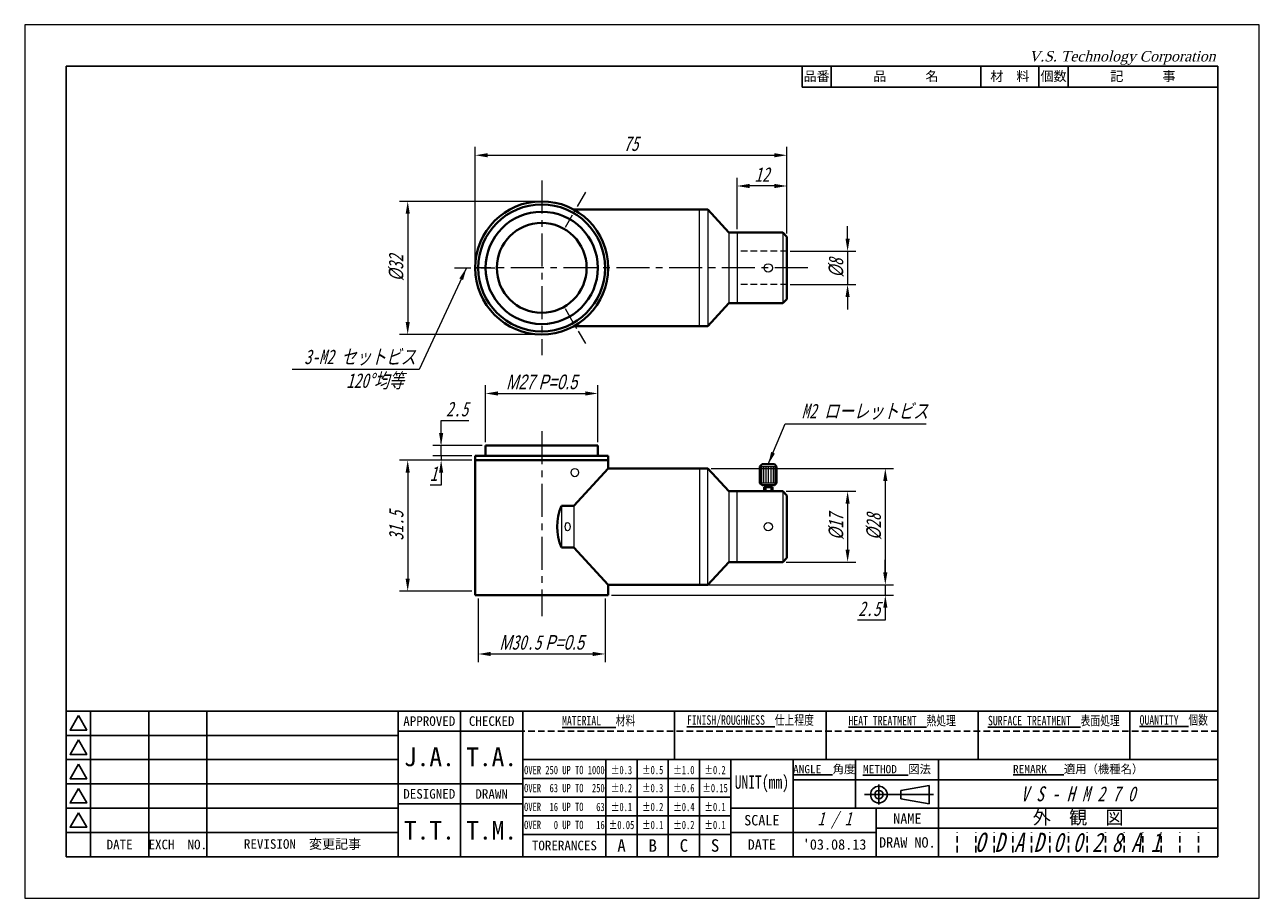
# Model space of a CAD drawing. Header units: millimetres. Extents: x 0 to 297, y 0 to 210.
import ezdxf

# ---------------------------------------------------------------- set-up
doc = ezdxf.new("R2010")
doc.units = ezdxf.units.MM
doc.header["$LTSCALE"] = 0.25
doc.linetypes.add('CENTER', pattern=[50.8, 31.75, -6.35, 6.35, -6.35])
doc.linetypes.add('HIDDEN', pattern=[9.525, 6.35, -3.175])
for name, color, linetype, lineweight in [('11-太線', 7, 'Continuous', 40), ('12-中線', 7, 'Continuous', 20), ('2-中心線', 5, 'CENTER', 20), ('3-かくれ線', 5, 'HIDDEN', 20), ('4-寸法線', 5, 'Continuous', 20), ('6-図面枠', 5, 'Continuous', 25), ('補助線', 254, 'Continuous', 0)]:
    doc.layers.add(name, color=color, linetype=linetype, lineweight=lineweight)
doc.styles.add('(TNK)aSS', font='MS Gothic.ttf', dxfattribs={"width": 0.75, "oblique": 15, "height": 3.5})
doc.styles.add('italic_01', font='MS Gothic.ttf', dxfattribs={"width": 0.75, "oblique": 15, "height": 2})
doc.styles.add('narrow_01', font='MS Gothic.ttf', dxfattribs={"width": 0.75, "height": 2})
doc.styles.add('VST', font='CENTURY.TTF', dxfattribs={"oblique": 15, "height": 2.5})
doc.dimstyles.new('TMIZO', dxfattribs={"dimscale": 0, "dimtxt": 3.5, "dimasz": 3, "dimexe": 2, "dimexo": 0.8, "dimgap": 1, "dimtad": 3, "dimtoh": 1, "dimdec": 1, "dimrnd": 0.005, "dimdsep": 46, "dimtxsty": '(TNK)aSS', "dimcen": 0, "dimclrd": 5, "dimclre": 5, "dimclrt": 5, "dimaunit": 1, "dimadec": 0, "dimazin": 2, "dimtfac": 1, "dimtdec": 1, "dimtmove": 0, "dimatfit": 3, "dimfxl": 1, "dimtolj": 1, "dimtzin": 0, "dimlwd": -1, "dimlwe": -1, "dimarcsym": 0})

# ---------------------------------------------------------------- blocks, each defined once
blk = doc.blocks.new('*D1')
at = {"layer": '4-寸法線', "color": 5}
for p, q in [((123.57, 167.54), (90.14, 167.54)), ((92.14, 164.54), (92.14, 138.54)), ((123.57, 135.54), (90.14, 135.54))]:
    blk.add_line(p, q, dxfattribs=at)
for points in [[(91.64, 164.54), (92.64, 164.54), (92.14, 167.54)], [(91.64, 138.54), (92.64, 138.54), (92.14, 135.54)]]:
    blk.add_solid(points, dxfattribs=at)
at = {"layer": 'Defpoints', "color": 0}
for p in [(124.37, 167.54), (92.14, 135.54), (124.37, 135.54)]:
    blk.add_point(p, dxfattribs=at)
at = {"layer": '4-寸法線', "color": 5, "insert": (89.39, 151.54), "char_height": 3.5, "attachment_point": 5, "rotation": 90, "style": '(TNK)aSS'}
blk.add_mtext('\\A1;{\\fMS UI Gothic|b0|i0|c128|p17;%%c}32', dxfattribs=at)
blk = doc.blocks.new('*D2')
at = {"layer": '4-寸法線', "color": 5}
for p, q in [((108.37, 152.34), (108.37, 180.62)), ((111.37, 178.62), (180.37, 178.62)), ((183.37, 159.84), (183.37, 180.62))]:
    blk.add_line(p, q, dxfattribs=at)
for points in [[(111.37, 179.12), (111.37, 178.12), (108.37, 178.62)], [(180.37, 179.12), (180.37, 178.12), (183.37, 178.62)]]:
    blk.add_solid(points, dxfattribs=at)
at = {"layer": 'Defpoints', "color": 0}
for p in [(183.37, 178.62), (183.37, 159.04), (108.37, 151.54)]:
    blk.add_point(p, dxfattribs=at)
at = {"layer": '4-寸法線', "color": 5, "insert": (145.87, 181.37), "char_height": 3.5, "attachment_point": 5, "style": '(TNK)aSS'}
blk.add_mtext('\\A1;75', dxfattribs=at)
blk = doc.blocks.new('*D3')
at = {"layer": '4-寸法線', "color": 5}
for p, q in [((171.37, 160.84), (171.37, 173.23)), ((183.37, 159.84), (183.37, 173.23)), ((180.37, 171.23), (174.37, 171.23))]:
    blk.add_line(p, q, dxfattribs=at)
for points in [[(174.37, 171.73), (174.37, 170.73), (171.37, 171.23)], [(180.37, 171.73), (180.37, 170.73), (183.37, 171.23)]]:
    blk.add_solid(points, dxfattribs=at)
at = {"layer": 'Defpoints', "color": 0}
for p in [(171.37, 171.23), (171.37, 160.04), (183.37, 159.04)]:
    blk.add_point(p, dxfattribs=at)
at = {"layer": '4-寸法線', "color": 5, "insert": (177.37, 173.98), "char_height": 3.5, "attachment_point": 5, "style": '(TNK)aSS'}
blk.add_mtext('\\A1;12', dxfattribs=at)
blk = doc.blocks.new('*D4')
at = {"layer": '4-寸法線', "color": 5}
for p, q in [((183.17, 97.83), (199.96, 97.83)), ((197.96, 94.83), (197.96, 83.83)), ((183.17, 80.83), (199.96, 80.83))]:
    blk.add_line(p, q, dxfattribs=at)
for points in [[(197.46, 94.83), (198.46, 94.83), (197.96, 97.83)], [(197.46, 83.83), (198.46, 83.83), (197.96, 80.83)]]:
    blk.add_solid(points, dxfattribs=at)
at = {"layer": 'Defpoints', "color": 0}
for p in [(182.37, 97.83), (182.37, 80.83), (197.96, 80.83)]:
    blk.add_point(p, dxfattribs=at)
at = {"layer": '4-寸法線', "color": 5, "insert": (195.21, 89.33), "char_height": 3.5, "attachment_point": 5, "rotation": 90, "style": '(TNK)aSS'}
blk.add_mtext('\\A1;{\\fMS UI Gothic|b0|i0|c128|p17;%%c}17', dxfattribs=at)
blk = doc.blocks.new('*D5')
at = {"layer": '4-寸法線', "color": 5}
for p, q in [((165.17, 103.33), (209.03, 103.33)), ((207.03, 100.33), (207.03, 78.33)), ((165.17, 75.33), (209.03, 75.33))]:
    blk.add_line(p, q, dxfattribs=at)
for points in [[(206.53, 100.33), (207.53, 100.33), (207.03, 103.33)], [(206.53, 78.33), (207.53, 78.33), (207.03, 75.33)]]:
    blk.add_solid(points, dxfattribs=at)
at = {"layer": 'Defpoints', "color": 0}
for p in [(164.37, 103.33), (164.37, 75.33), (207.03, 75.33)]:
    blk.add_point(p, dxfattribs=at)
at = {"layer": '4-寸法線', "color": 5, "insert": (204.28, 89.33), "char_height": 3.5, "attachment_point": 5, "rotation": 90, "style": '(TNK)aSS'}
blk.add_mtext('\\A1;{\\fMS UI Gothic|b0|i0|c128|p17;%%c}28', dxfattribs=at)
blk = doc.blocks.new('*D6')
at = {"layer": '4-寸法線', "color": 5}
for p, q in [((207.03, 78.33), (207.03, 81.33)), ((141.17, 75.33), (209.03, 75.33)), ((207.03, 75.33), (207.03, 72.83)), ((141.17, 72.83), (209.03, 72.83)), ((207.03, 69.83), (207.03, 66.83)), ((207.03, 66.83), (200.34, 66.83))]:
    blk.add_line(p, q, dxfattribs=at)
for points in [[(206.53, 78.33), (207.53, 78.33), (207.03, 75.33)], [(206.53, 69.83), (207.53, 69.83), (207.03, 72.83)]]:
    blk.add_solid(points, dxfattribs=at)
at = {"layer": 'Defpoints', "color": 0}
for p in [(140.37, 75.33), (140.37, 72.83), (207.03, 72.83)]:
    blk.add_point(p, dxfattribs=at)
at = {"layer": '4-寸法線', "color": 5, "insert": (203.19, 69.58), "char_height": 3.5, "attachment_point": 5, "style": '(TNK)aSS'}
blk.add_mtext('\\A1;2.5', dxfattribs=at)
blk = doc.blocks.new('*D7')
at = {"layer": '4-寸法線', "color": 5}
for p, q in [((109.12, 72.03), (109.12, 56.73)), ((139.62, 72.03), (139.62, 56.73)), ((112.12, 58.73), (136.62, 58.73))]:
    blk.add_line(p, q, dxfattribs=at)
for points in [[(112.12, 59.23), (112.12, 58.23), (109.12, 58.73)], [(136.62, 59.23), (136.62, 58.23), (139.62, 58.73)]]:
    blk.add_solid(points, dxfattribs=at)
at = {"layer": 'Defpoints', "color": 0}
for p in [(109.12, 72.83), (139.62, 72.83), (139.62, 58.73)]:
    blk.add_point(p, dxfattribs=at)
at = {"layer": '4-寸法線', "color": 5, "insert": (124.37, 61.49), "char_height": 3.5, "attachment_point": 5, "style": '(TNK)aSS'}
blk.add_mtext('\\A1;{\\fMS UI Gothic|b0|i0|c128|p17;M}30.5{\\fMS UI Gothic|b0|i0|c0|p17; P=0.5}', dxfattribs=at)
blk = doc.blocks.new('*D8')
at = {"layer": '4-寸法線', "color": 5}
for p, q in [((110.87, 109.63), (110.87, 123.35)), ((137.87, 109.63), (137.87, 123.35)), ((113.87, 121.35), (134.87, 121.35))]:
    blk.add_line(p, q, dxfattribs=at)
for points in [[(113.87, 121.85), (113.87, 120.85), (110.87, 121.35)], [(134.87, 121.85), (134.87, 120.85), (137.87, 121.35)]]:
    blk.add_solid(points, dxfattribs=at)
at = {"layer": 'Defpoints', "color": 0}
for p in [(137.87, 121.35), (110.87, 108.83), (137.87, 108.83)]:
    blk.add_point(p, dxfattribs=at)
at = {"layer": '4-寸法線', "color": 5, "insert": (124.37, 124.11), "char_height": 3.5, "attachment_point": 5, "style": '(TNK)aSS'}
blk.add_mtext('\\A1;{\\fMS UI Gothic|b0|i0|c0|p17;M27 P=0.5', dxfattribs=at)
blk = doc.blocks.new('*D9')
at = {"layer": '4-寸法線', "color": 5}
for p, q in [((107.57, 105.33), (90.14, 105.33)), ((92.14, 102.33), (92.14, 76.83)), ((107.57, 73.83), (90.14, 73.83))]:
    blk.add_line(p, q, dxfattribs=at)
for points in [[(91.64, 102.33), (92.64, 102.33), (92.14, 105.33)], [(91.64, 76.83), (92.64, 76.83), (92.14, 73.83)]]:
    blk.add_solid(points, dxfattribs=at)
at = {"layer": 'Defpoints', "color": 0}
for p in [(108.37, 105.33), (92.14, 73.83), (108.37, 73.83)]:
    blk.add_point(p, dxfattribs=at)
at = {"layer": '4-寸法線', "color": 5, "insert": (89.39, 89.58), "char_height": 3.5, "attachment_point": 5, "rotation": 90, "style": '(TNK)aSS'}
blk.add_mtext('\\A1;31.5', dxfattribs=at)
blk = doc.blocks.new('*D10')
at = {"layer": '4-寸法線', "color": 5}
for p, q in [((197.96, 158.54), (197.96, 161.54)), ((184.17, 155.54), (199.96, 155.54)), ((197.96, 155.54), (197.96, 147.54)), ((184.17, 147.54), (199.96, 147.54)), ((197.96, 144.54), (197.96, 141.54))]:
    blk.add_line(p, q, dxfattribs=at)
for points in [[(197.46, 158.54), (198.46, 158.54), (197.96, 155.54)], [(197.46, 144.54), (198.46, 144.54), (197.96, 147.54)]]:
    blk.add_solid(points, dxfattribs=at)
at = {"layer": 'Defpoints', "color": 0}
for p in [(183.37, 155.54), (183.37, 147.54), (197.96, 147.54)]:
    blk.add_point(p, dxfattribs=at)
at = {"layer": '4-寸法線', "color": 5, "insert": (195.21, 151.54), "char_height": 3.5, "attachment_point": 5, "rotation": 90, "style": '(TNK)aSS'}
blk.add_mtext('\\A1;{\\fMS UI Gothic|b0|i0|c128|p17;%%c}8', dxfattribs=at)

msp = doc.modelspace()

# ---------------------------------------------------------------- linework, layer by layer
at = {"layer": '11-太線'}
for p, q in [((164.37, 165.54), (132.11, 165.54)), ((169.37, 160.04), (164.37, 165.54)), ((169.37, 160.04), (182.37, 160.04)), ((182.37, 160.04), (183.37, 159.04)), ((183.37, 159.04), (183.37, 144.04)), ((169.37, 143.04), (164.37, 137.54)), ((182.37, 143.04), (169.37, 143.04)), ((183.37, 144.04), (182.37, 143.04)), ((164.37, 137.54), (132.11, 137.54)), ((110.87, 106.33), (110.87, 108.83)), ((110.87, 108.83), (137.87, 108.83)), ((137.87, 108.83), (137.87, 106.33)), ((108.37, 106.33), (108.37, 72.83)), ((140.37, 106.33), (108.37, 106.33)), ((140.37, 105.33), (108.37, 105.33)), ((140.37, 103.33), (140.37, 106.33)), ((177.37, 104.33), (176.87, 103.83)), ((180.37, 104.33), (177.37, 104.33)), ((180.37, 104.33), (180.87, 103.83)), ((140.37, 103.33), (132.11, 94.33)), ((140.37, 103.33), (164.37, 103.33)), ((169.37, 97.83), (164.37, 103.33)), ((176.87, 103.83), (176.87, 99.83)), ((180.87, 99.83), (180.87, 103.83)), ((176.87, 99.83), (177.37, 99.33)), ((177.37, 99.33), (180.37, 99.33)), ((177.87, 98.83), (179.87, 98.83)), ((177.87, 98.83), (177.87, 97.83)), ((178.27, 99.33), (178.27, 98.83)), ((179.47, 99.33), (179.47, 98.83)), ((179.87, 98.83), (179.87, 97.83)), ((180.37, 99.33), (180.87, 99.83)), ((182.37, 97.83), (169.37, 97.83)), ((182.37, 97.83), (183.37, 96.83)), ((183.37, 96.83), (183.37, 81.83)), ((132.11, 94.33), (129.11, 94.33)), ((129.11, 84.33), (132.11, 84.33)), ((132.11, 84.33), (140.37, 75.33)), ((169.37, 80.83), (164.37, 75.33)), ((182.37, 80.83), (169.37, 80.83)), ((183.37, 81.83), (182.37, 80.83)), ((140.37, 72.83), (140.37, 75.33)), ((164.37, 75.33), (140.37, 75.33)), ((108.37, 72.83), (140.37, 72.83))]:
    msp.add_line(p, q, dxfattribs=at)
for radius in [16, 15.25, 13.5, 10.8]:
    msp.add_circle((124.37, 151.54), radius, dxfattribs=at)
msp.add_arc((141.11, 89.33), 13, 157.3801, 202.6199, dxfattribs=at)
at = {"layer": '12-中線'}
for p, q in [((162.37, 137.54), (162.37, 165.54)), ((164.37, 165.54), (164.37, 137.54)), ((169.37, 160.04), (169.37, 143.04)), ((171.37, 160.04), (171.37, 143.04)), ((182.37, 160.04), (182.37, 143.04)), ((162.37, 103.33), (162.37, 75.33)), ((164.37, 75.33), (164.37, 103.33)), ((176.87, 103.83), (180.87, 103.83)), ((176.97, 103.83), (176.97, 99.83)), ((177.25, 103.83), (177.25, 99.83)), ((177.69, 103.83), (177.69, 99.83)), ((178.25, 103.83), (178.25, 99.83)), ((178.87, 103.83), (178.87, 99.83)), ((179.49, 103.83), (179.49, 99.83)), ((180.04, 103.83), (180.04, 99.83)), ((180.49, 103.83), (180.49, 99.83)), ((180.77, 103.83), (180.77, 99.83)), ((180.87, 99.83), (176.87, 99.83)), ((178.27, 98.83), (178.27, 97.83)), ((179.47, 98.83), (179.47, 97.83)), ((169.37, 97.83), (169.37, 80.83)), ((171.37, 80.83), (171.37, 97.83)), ((182.37, 97.83), (182.37, 80.83)), ((129.11, 94.33), (129.11, 84.33)), ((132.11, 94.33), (132.11, 84.33))]:
    msp.add_line(p, q, dxfattribs=at)
for centre in [(178.87, 151.54), (178.87, 89.33)]:
    msp.add_circle(centre, 1, dxfattribs=at)
for centre, ratio in [((132.35, 102.33), 0.865497), ((130.61, 89.33), 0.6)]:
    msp.add_ellipse(centre, major_axis=(0, -1), ratio=ratio, dxfattribs=at)
at = {"layer": '2-中心線'}
for p, q in [((124.37, 172.54), (124.37, 130.54)), ((188.37, 151.54), (108.37, 151.54)), ((124.37, 112.33), (124.37, 67.83))]:
    msp.add_line(p, q, dxfattribs=at)
at = {"layer": '2-中心線', "ltscale": 0.5}
for p, q in [((134.87, 169.73), (129.99, 161.28)), ((103.37, 151.54), (113.12, 151.54)), ((129.99, 141.8), (134.87, 133.35))]:
    msp.add_line(p, q, dxfattribs=at)
at = {"layer": '3-かくれ線'}
for p, q in [((183.37, 155.54), (171.37, 155.54)), ((183.37, 147.54), (171.37, 147.54))]:
    msp.add_line(p, q, dxfattribs=at)
at = {"layer": '4-寸法線'}
msp.add_line((94.92, 127.14), (64.35, 127.14), dxfattribs=at)
at = {"layer": '4-寸法線', "color": 5}
for p, q in [((100.18, 111.83), (100.18, 114.83)), ((100.18, 114.83), (106.86, 114.83)), ((100.18, 109.33), (100.18, 112.33)), ((110.07, 108.83), (98.18, 108.83)), ((100.18, 106.33), (100.18, 108.83)), ((107.57, 106.33), (98.18, 106.33)), ((107.57, 106.33), (98.18, 106.33)), ((107.57, 105.33), (98.18, 105.33)), ((100.18, 106.33), (100.18, 105.33)), ((100.18, 103.33), (100.18, 100.33)), ((100.18, 102.33), (100.18, 99.33)), ((100.18, 99.33), (97.54, 99.33))]:
    msp.add_line(p, q, dxfattribs=at)
for points in [[(99.68, 111.83), (100.68, 111.83), (100.18, 108.83)], [(99.68, 102.33), (100.68, 102.33), (100.18, 105.33)]]:
    msp.add_solid(points, dxfattribs=at)
at = {"layer": '6-図面枠'}
for p, q in [((10, 200), (10, 10)), ((287, 200), (10, 200)), ((187, 195), (187, 200)), ((194, 195), (194, 200)), ((230, 195), (230, 200)), ((244, 195), (244, 200)), ((251, 195), (251, 200)), ((287, 10), (287, 200)), ((287, 195), (187, 195)), ((287, 45), (10, 45)), ((15.83, 45), (15.83, 10)), ((29.83, 45), (29.83, 10)), ((43.83, 45), (43.83, 10)), ((89.83, 45), (89.83, 10)), ((104.83, 45), (104.83, 10)), ((119.83, 45), (119.83, 10)), ((156.33, 33.33), (156.33, 45)), ((192.83, 33.33), (192.83, 45)), ((229.33, 33.33), (229.33, 45)), ((265.83, 33.33), (265.83, 45)), ((15.83, 39.17), (10, 39.17)), ((29.83, 39.17), (15.83, 39.17)), ((43.83, 39.17), (29.83, 39.17)), ((89.83, 39.17), (43.83, 39.17)), ((119.83, 40.17), (89.83, 40.17)), ((15.83, 33.33), (10, 33.33)), ((29.83, 33.33), (15.83, 33.33)), ((43.83, 33.33), (29.83, 33.33)), ((89.83, 33.33), (43.83, 33.33)), ((287, 33.33), (119.83, 33.33)), ((139.83, 10), (139.83, 33.33)), ((147.33, 10), (147.33, 33.33)), ((154.83, 10), (154.83, 33.33)), ((162.33, 10), (162.33, 33.33)), ((169.83, 10), (169.83, 33.33)), ((184.83, 21.67), (184.83, 33.33)), ((199.83, 21.67), (199.83, 33.33)), ((219.83, 10), (219.83, 33.33)), ((15.83, 27.5), (10, 27.5)), ((29.83, 27.5), (15.83, 27.5)), ((43.83, 27.5), (29.83, 27.5)), ((89.83, 27.5), (43.83, 27.5)), ((119.83, 27.5), (89.83, 27.5)), ((169.83, 28.83), (119.83, 28.83)), ((287, 28.5), (184.83, 28.5)), ((205.48, 27.33), (205.48, 22.53)), ((217.6, 27.15), (210.8, 25.94)), ((217.6, 24.93), (217.6, 27.15)), ((169.83, 24.33), (119.83, 24.33)), ((202, 24.93), (218.66, 24.93)), ((210.8, 24.93), (210.8, 25.94)), ((210.8, 24.93), (210.8, 23.91)), ((217.6, 22.7), (210.8, 23.91)), ((217.6, 24.93), (217.6, 22.7)), ((15.83, 21.67), (10, 21.67)), ((29.83, 21.67), (15.83, 21.67)), ((43.83, 21.67), (29.83, 21.67)), ((89.83, 21.67), (43.83, 21.67)), ((119.83, 22.67), (89.83, 22.67)), ((169.83, 21.67), (287, 21.67)), ((184.83, 10), (184.83, 21.67)), ((204.83, 10), (204.83, 21.67)), ((169.83, 19.83), (119.83, 19.83)), ((15.83, 15.83), (10, 15.83)), ((29.83, 15.83), (15.83, 15.83)), ((43.83, 15.83), (29.83, 15.83)), ((89.83, 15.83), (43.83, 15.83)), ((169.83, 15.33), (119.83, 15.33)), ((204.83, 15.83), (169.83, 15.83)), ((287, 16.83), (204.83, 16.83)), ((219.83, 16.83), (219.83, 10)), ((10, 10), (287, 10))]:
    msp.add_line(p, q, dxfattribs=at)
at = {"layer": '6-図面枠', "linetype": 'HIDDEN'}
msp.add_line((287, 40.17), (119.83, 40.17), dxfattribs=at)
at = {"layer": '6-図面枠', "color": 2, "linetype": 'HIDDEN'}
for p, q in [((224.3, 11), (224.3, 15.83)), ((228.77, 11), (228.77, 15.83)), ((233.23, 11), (233.23, 15.83)), ((237.7, 11), (237.7, 15.83)), ((242.17, 11), (242.17, 15.83)), ((246.63, 11), (246.63, 15.83)), ((251.1, 11), (251.1, 15.83)), ((255.57, 11), (255.57, 15.83)), ((260.03, 11), (260.03, 15.83)), ((264.5, 11), (264.5, 15.83)), ((268.97, 11), (268.97, 15.83)), ((273.43, 11), (273.43, 15.83)), ((277.9, 11), (277.9, 15.83)), ((282.37, 11), (282.37, 15.83))]:
    msp.add_line(p, q, dxfattribs=at)
at = {"layer": '6-図面枠'}
for points in [[(12.92, 43.92), (10.9, 40.42), (14.94, 40.42)], [(12.92, 38.08), (10.9, 34.58), (14.94, 34.58)], [(12.92, 32.25), (10.9, 28.75), (14.94, 28.75)], [(12.92, 26.42), (10.9, 22.92), (14.94, 22.92)], [(12.92, 20.58), (10.9, 17.08), (14.94, 17.08)]]:
    msp.add_lwpolyline(points, close=True, dxfattribs=at)
for radius in [2, 1]:
    msp.add_circle((205.48, 24.93), radius, dxfattribs=at)
at = {"layer": '補助線'}
for p, q in [((297, 210), (0, 210)), ((0, 210), (0, 0)), ((297, 0), (297, 210)), ((0, 0), (297, 0))]:
    msp.add_line(p, q, dxfattribs=at)

# ---------------------------------------------------------------- texts
at = {"layer": '4-寸法線', "color": 5, "style": '(TNK)aSS', "oblique": 15, "width": 0.75}
for s, p in [('3-M2 セットビス', (67.23, 128.41)), ('120°均等', (77.38, 122.7))]:
    msp.add_text(s, height=3.5, dxfattribs=at).set_placement(p)
at = {"layer": '4-寸法線', "color": 5, "char_height": 3.5, "style": '(TNK)aSS'}
for s, insert, attachment_point in [('\\A1;2.5', (104.02, 117.58), 5), ('M2 ローレットビス', (186.92, 115.02), 7), ('\\A1;1', (98.36, 102.08), 5)]:
    msp.add_mtext(s, dxfattribs=dict(at, insert=insert, attachment_point=attachment_point))
at = {"layer": '6-図面枠'}
for s, insert, char_height, width, attachment_point, style in [('V.S. Technology Corporation', (241.58, 203.67), 2.5, 50, 1, 'VST'), ('{\\fＭＳ ゴシック|b0|i0|c128|p49;\\LFINISH/ROUGHNESS\\l  仕上程度}', (174.58, 42.58), 2.3, 36.5, 5, 'narrow_01'), ('{\\fＭＳ ゴシック|b0|i0|c128|p49;\\LHEAT TREATMENT\\l  熱処理}', (211.08, 42.58), 2.3, 36.5, 5, 'narrow_01'), ('{\\fＭＳ ゴシック|b0|i0|c128|p49;\\LSURFACE TREATMENT\\l  表面処理}', (247.58, 42.58), 2.3, 36.5, 5, 'narrow_01'), ('{\\fＭＳ ゴシック|b0|i0|c128|p49;\\LQUANTITY\\l  個数}', (276.42, 42.58), 2.3, 21.1667, 5, 'narrow_01'), ('{\\fＭＳ ゴシック|b0|i0|c128|p49;\\LMATERIAL\\l   材料}', (138.08, 42.58), 2.3, 36.5, 5, 'narrow_01'), ('OVER 250 UP TO 1000', (129.83, 30.82), 2, 20, 5, 'narrow_01'), ('±0.3', (143.58, 30.82), 2, 7.5, 5, 'narrow_01'), ('±0.5', (151.08, 30.82), 2, 7.5, 5, 'narrow_01'), ('±1.0', (158.58, 30.82), 2, 7.5, 5, 'narrow_01'), ('±0.2', (166.08, 30.82), 2, 7.5, 5, 'narrow_01'), ('UNIT(mm)', (177.33, 27.5), 3.2, 15, 5, 'narrow_01'), ('OVER  63 UP TO  250', (129.83, 26.48), 2, 20, 5, 'narrow_01'), ('±0.2', (143.58, 26.48), 2, 7.5, 5, 'narrow_01'), ('{\\fＭＳ ゴシック|b0|i0|c128|p49;±0.3}', (151.08, 26.48), 2, 7.5, 5, 'narrow_01'), ('{\\fＭＳ ゴシック|b0|i0|c128|p49;±0.6}', (158.58, 26.48), 2, 7.5, 5, 'narrow_01'), ('{\\fＭＳ ゴシック|b0|i0|c128|p49;±0.15}', (166.08, 26.48), 2, 7.5, 5, 'narrow_01'), ('V S - H M 2 7 0', (253.42, 25.08), 3.6, 67.1667, 5, 'italic_01'), ('OVER  16 UP TO   63', (129.83, 21.95), 2, 20, 5, 'narrow_01'), ('{\\fＭＳ ゴシック|b0|i0|c128|p49;±0.1}', (143.58, 21.95), 2, 7.5, 5, 'narrow_01'), ('{\\fＭＳ ゴシック|b0|i0|c128|p49;±0.2}', (151.08, 21.95), 2, 7.5, 5, 'narrow_01'), ('{\\fＭＳ ゴシック|b0|i0|c128|p49;±0.4}', (158.58, 21.95), 2, 7.5, 5, 'narrow_01'), ('{\\fＭＳ ゴシック|b0|i0|c128|p49;±0.1}', (166.08, 21.95), 2, 7.5, 5, 'narrow_01'), ('1 / 1', (194.83, 18.75), 3.2, 20, 5, 'italic_01'), ('OVER   0 UP TO   16', (129.83, 17.62), 2, 20, 5, 'narrow_01'), ('{\\fＭＳ ゴシック|b0|i0|c128|p49;±0.05}', (143.58, 17.62), 2, 7.5, 5, 'narrow_01'), ('{\\fＭＳ ゴシック|b0|i0|c128|p49;±0.1}', (151.08, 17.62), 2, 7.5, 5, 'narrow_01'), ('{\\fＭＳ ゴシック|b0|i0|c128|p49;±0.2}', (158.58, 17.62), 2, 7.5, 5, 'narrow_01'), ('{\\fＭＳ ゴシック|b0|i0|c128|p49;±0.1}', (166.08, 17.62), 2, 7.5, 5, 'narrow_01'), ('O D A D 0 0 2 8 A 1', (250.92, 13.42), 4.6, 67.1667, 5, 'italic_01')]:
    msp.add_mtext(s, dxfattribs=dict(at, insert=insert, char_height=char_height, width=width, attachment_point=attachment_point, style=style))
at = {"layer": '6-図面枠', "attachment_point": 5}
for s, insert, char_height, width in [('{\\fＭＳ ゴシック|b0|i0|c128|p49;品\u3000\u3000\u3000名}', (212, 197.5), 2.3, 36), ('{\\fＭＳ ゴシック|b0|i0|c128|p49;品番}', (190.5, 197.5), 2.3, 7), ('{\\fＭＳ ゴシック|b0|i0|c128|p49;材\u3000料}', (237, 197.5), 2.3, 14), ('{\\fＭＳ ゴシック|b0|i0|c128|p49;個数}', (247.5, 197.5), 2.3, 7), ('{\\fＭＳ ゴシック|b0|i0|c128|p49;記\u3000\u3000\u3000事}', (269, 197.5), 2.3, 36), ('{\\fＭＳ ゴシック|b0|i0|c128|p49;APPROVED}', (97.33, 42.58), 2.3, 15), ('{\\fＭＳ ゴシック|b0|i0|c128|p49;CHECKED}', (112.33, 42.58), 2.3, 15), ('{\\fＭＳ ゴシック|b0|i0|c128|p49;J.A.}', (97.35, 33.97), 4.5, 15), ('{\\fＭＳ ゴシック|b0|i0|c128|p49;T.A.}', (112.33, 33.97), 4.5, 15), ('{\\fＭＳ ゴシック|b0|i0|c128|p49;\\LANGLE\\l  角度}', (192.33, 30.92), 2, 15), ('{\\fＭＳ ゴシック|b0|i0|c128|p49;\\LMETHOD\\l  図法}', (209.83, 30.92), 2, 20), ('{\\fＭＳ ゴシック|b0|i0|c128|p49;\\LREMARK\\l   適用（機種名）}', (253.42, 30.92), 2, 67.1667), ('{\\fＭＳ ゴシック|b0|i0|c128|p49;DESIGNED}', (97.33, 25.08), 2.3, 15), ('{\\fＭＳ ゴシック|b0|i0|c128|p49;DRAWN}', (112.33, 25.08), 2.3, 15), ('{\\fＭＳ ゴシック|b0|i0|c128|p49;外\u3000観\u3000図}', (253.42, 19.25), 3.2, 67.1667), ('{\\fＭＳ ゴシック|b0|i0|c128|p49;T.T.}', (97.35, 16.33), 4.5, 15), ('{\\fＭＳ ゴシック|b0|i0|c128|p49;T.M.}', (112.33, 16.33), 4.5, 15), ('{\\fＭＳ ゴシック|b0|i0|c128|p49;SCALE}', (177.33, 18.75), 2.5, 15), ('{\\fＭＳ ゴシック|b0|i0|c128|p49;NAME}', (212.33, 19.15), 2.5, 15), ('{\\fＭＳ ゴシック|b0|i0|c128|p49;EXCH  NO.}', (36.83, 12.92), 2.3, 14), ('{\\fＭＳ ゴシック|b0|i0|c128|p49;DRAW NO.}', (212.33, 13.42), 2.5, 15), ('{\\fＭＳ ゴシック|b0|i0|c128|p49;DATE}', (22.83, 12.92), 2.3, 14), ('{\\fＭＳ ゴシック|b0|i0|c128|p49;REVISION  変更記事}', (66.83, 12.92), 2.3, 46), ('{\\fＭＳ ゴシック|b0|i0|c128|p49;TORERANCES}', (129.83, 12.67), 2.3, 20), ('{\\fＭＳ ゴシック|b0|i0|c128|p49;A}', (143.58, 12.67), 3, 7.5), ('{\\fＭＳ ゴシック|b0|i0|c128|p49;B}', (151.08, 12.67), 3, 7.5), ('{\\fＭＳ ゴシック|b0|i0|c128|p49;C}', (158.58, 12.67), 3, 7.5), ('{\\fＭＳ ゴシック|b0|i0|c128|p49;S}', (166.08, 12.67), 3, 7.5), ('{\\fＭＳ ゴシック|b0|i0|c128|p49;DATE}', (177.33, 12.92), 2.5, 15), ("{\\fＭＳ ゴシック|b0|i0|c128|p49;'03.08.13}", (194.83, 12.92), 2.5, 20)]:
    msp.add_mtext(s, dxfattribs=dict(at, insert=insert, char_height=char_height, width=width))

# ---------------------------------------------------------------- dimensions: what is measured, and where the dimension line sits
at = {"layer": '4-寸法線'}
for base, p1, p2, picture, middle in [((183.37, 178.62), (108.37, 151.54), (183.37, 159.04), '*D2', (145.87, 181.37)), ((171.37, 171.23), (183.37, 159.04), (171.37, 160.04), '*D3', (177.37, 173.98))]:
    dim = msp.add_linear_dim(base=base, p1=p1, p2=p2, dimstyle='TMIZO', override={"dimscale": 1}, dxfattribs=at)
    dim.commit()
    dim.dimension.update_dxf_attribs({"geometry": picture, "text_midpoint": middle})
for base, p1, p2, picture, middle in [((92.14, 135.54), (124.37, 167.54), (124.37, 135.54), '*D1', (89.39, 151.54)), ((197.96, 147.54), (183.37, 155.54), (183.37, 147.54), '*D10', (195.21, 151.54)), ((207.03, 75.33), (164.37, 103.33), (164.37, 75.33), '*D5', (204.28, 89.33)), ((197.96, 80.83), (182.37, 97.83), (182.37, 80.83), '*D4', (195.21, 89.33))]:
    dim = msp.add_linear_dim(base=base, p1=p1, p2=p2, angle=90, text='{\\fMS UI Gothic|b0|i0|c128|p17;%%c}<>', dimstyle='TMIZO', override={"dimscale": 1}, dxfattribs=at)
    dim.commit()
    dim.dimension.update_dxf_attribs({"geometry": picture, "text_midpoint": middle})
for base, p1, p2, text, picture, middle in [((137.87, 121.35), (110.87, 108.83), (137.87, 108.83), '{\\fMS UI Gothic|b0|i0|c0|p17;M27 P=0.5', '*D8', (124.37, 124.11)), ((139.62, 58.73), (109.12, 72.83), (139.62, 72.83), '{\\fMS UI Gothic|b0|i0|c128|p17;M}<>{\\fMS UI Gothic|b0|i0|c0|p17; P=0.5}', '*D7', (124.37, 61.49))]:
    dim = msp.add_linear_dim(base=base, p1=p1, p2=p2, text=text, dimstyle='TMIZO', override={"dimscale": 1}, dxfattribs=at)
    dim.commit()
    dim.dimension.update_dxf_attribs({"geometry": picture, "text_midpoint": middle})
for base, p1, p2, picture, middle in [((92.14, 73.83), (108.37, 105.33), (108.37, 73.83), '*D9', (89.39, 89.58)), ((207.03, 72.83), (140.37, 75.33), (140.37, 72.83), '*D6', (203.19, 69.58))]:
    dim = msp.add_linear_dim(base=base, p1=p1, p2=p2, angle=90, dimstyle='TMIZO', override={"dimscale": 1}, dxfattribs=at)
    dim.commit()
    dim.dimension.update_dxf_attribs({"geometry": picture, "text_midpoint": middle})

# ---------------------------------------------------------------- leaders
msp.add_leader([(106.28, 151.54), (94.92, 127.14)], dimstyle='TMIZO', override={"dimscale": 1, "dimtad": 1}, dxfattribs=at)
at = {"layer": '4-寸法線', "annotation_type": 0, "has_hookline": 1, "hookline_direction": 0, "text_width": 29.97}
msp.add_leader([(178.87, 104.33), (182.92, 114.02), (185.92, 114.02)], dimstyle='TMIZO', override={"dimscale": 1, "dimtad": 1}, dxfattribs=at)

doc.saveas('drawing.dxf')
